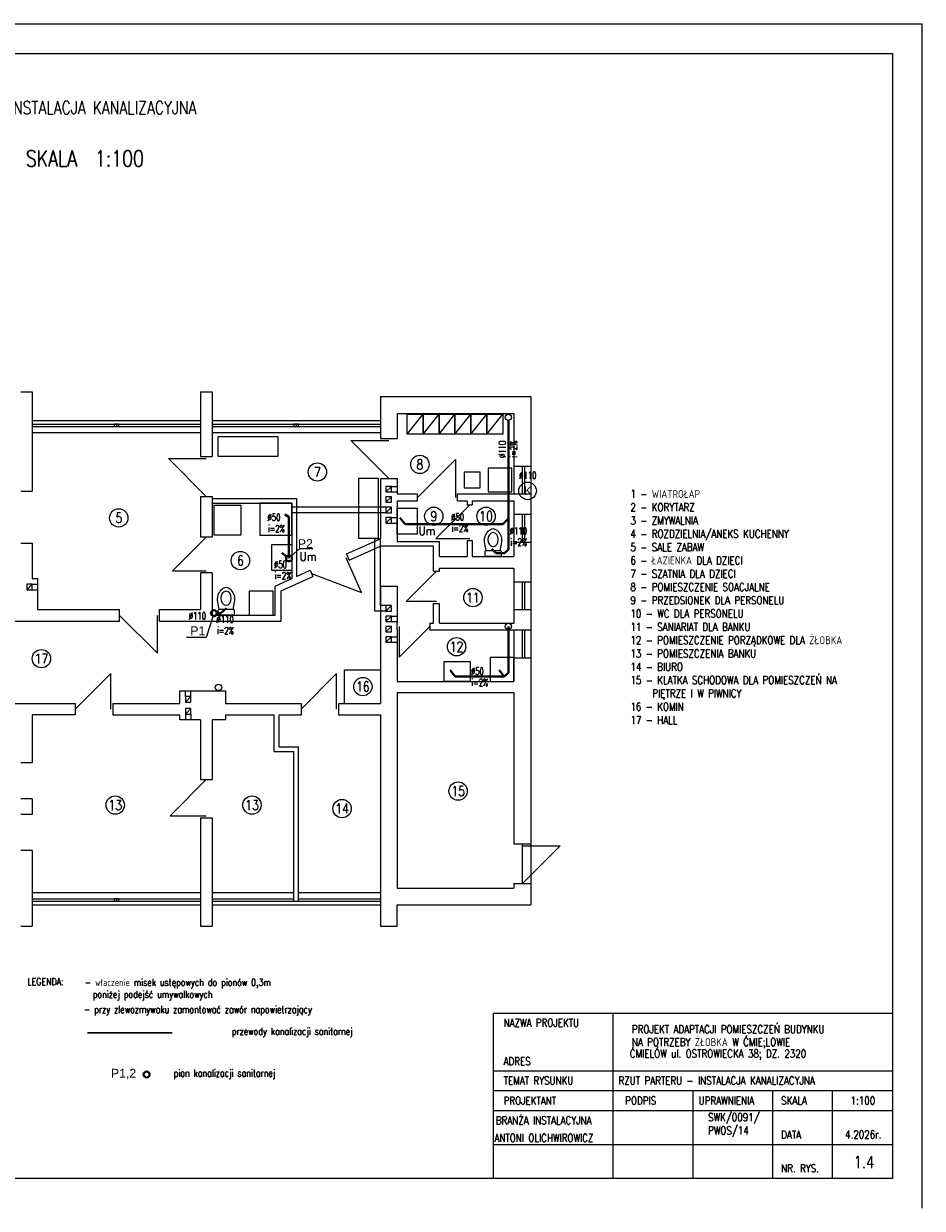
# Model space of a CAD drawing. Header units: centimetres. Extents: x 16800 to 40740, y -5708 to 2993.
# Tile 13 of 34: x 24902 to 27155, y -68 to 2902. Entities that reach past the tile are written whole.
import ezdxf
from ezdxf.enums import TextEntityAlignment as Align

# ---------------------------------------------------------------- set-up
doc = ezdxf.new("R2010")
doc.units = ezdxf.units.CM
doc.header["$MEASUREMENT"] = 0
doc.layers.get('defpoints').update_dxf_attribs({"color": 6})
for name, color, linetype, lineweight in [('ELEKTRYKA', 7, 'Continuous', 35), ('is_co_opis', 7, 'Continuous', 30), ('kanalizacja', 2, 'Continuous', 30), ('linia pomocnicza', 7, 'Continuous', 18), ('linia widokowa', 8, 'Continuous', 25), ('opisy', 7, 'Continuous', 18), ('wymiary', 7, 'Continuous', 18)]:
    doc.layers.add(name, color=color, linetype=linetype, lineweight=lineweight)
for name, color, linetype in [('LINIE_PRZEKROJOWE', 7, 'Continuous'), ('napisy', 7, 'Continuous'), ('RZUT_PARTERU', 7, 'Continuous'), ('TEXT', 7, 'Continuous')]:
    doc.layers.add(name, color=color, linetype=linetype)
doc.styles.add('Arial', font='arial.ttf', dxfattribs={"height": 150})
doc.styles.add('OZD_C', font='romans.shx', dxfattribs={"width": 0.8})
doc.styles.get("Standard").update_dxf_attribs({"font": 'romanc.shx', "width": 0.8})

# ---------------------------------------------------------------- blocks, each defined once
blk = doc.blocks.new('KIBEL')
at = {"layer": 'RZUT_PARTERU', "color": 1, "linetype": 'Continuous'}
for p, q in [((35, 0), (-35, 0)), ((-40, -5), (-40, -25)), ((-35, -30), (35, -30)), ((40, -25), (40, -5))]:
    blk.add_line(p, q, dxfattribs=at)
for centre, start, end in [((-35, -5), 90, 180), ((-35, -25), 180, 270), ((35, -5), 0, 90), ((35, -25), 270, 0)]:
    blk.add_arc(centre, 5, start, end, dxfattribs=at)
blk.add_ellipse((0, -85), major_axis=(0, -35), ratio=0.742857, dxfattribs=at)
at = {"layer": 'RZUT_PARTERU', "color": 1, "linetype": 'Continuous', "start_tangent": (-0.126873, -0.991919), "end_tangent": (-0.115501, 0.993307)}
blk.add_spline([(-35, -30), (-40, -100), (0, -140), (40, -100), (35, -30)], degree=3, dxfattribs=at)
blk = doc.blocks.new('miska_ustępowa')
at = {"layer": 'LINIE_PRZEKROJOWE', "linetype": 'Continuous'}
blk.add_blockref('KIBEL', (0, 0), dxfattribs=at)

msp = doc.modelspace()

# ---------------------------------------------------------------- linework, layer by layer
at = {"layer": 'defpoints'}
for p, q in [((22955, 2902), (27155, 2902)), ((27155, -68), (27155, 2902)), ((23030, 2827), (27080, 2827)), ((27080, 2827), (27080, 7)), ((27080, 7), (23030, 7))]:
    msp.add_line(p, q, dxfattribs=at)
at = {"layer": 'kanalizacja', "color": 26}
msp.add_line((25061.694, 372.317), (25273.565, 372.317), dxfattribs=at)
at = {"layer": 'linia pomocnicza'}
for p, q in [((25863, 1873), (25903, 1923)), ((25903, 1873), (25943, 1923)), ((25943, 1873), (25983, 1923)), ((25983, 1873), (26023, 1923)), ((26023, 1873), (26063, 1923)), ((26063, 1873), (26103, 1923)), ((24923, 1898), (25345, 1898)), ((24923, 1892), (25345, 1892)), ((25374, 1898), (25796, 1898)), ((25374, 1892), (25796, 1892)), ((25817, 1762), (25722, 1857)), ((25722, 1857), (25817, 1857)), ((25359.5, 1717), (25264.5, 1812)), ((25264.5, 1812), (25359.5, 1812)), ((25889, 1714.5), (25984, 1809.5)), ((25984, 1809.5), (25984, 1714.5)), ((26152, 1723), (26152, 1793)), ((26158, 1723), (26158, 1793)), ((25824, 1742), (25838, 1742)), ((25824, 1728), (25838, 1728)), ((26020, 1696), (25935, 1611)), ((25810, 1690), (25574, 1690)), ((25810, 1676), (25574, 1676)), ((25824, 1664), (25838, 1664)), ((26115.123, 1686.838), (26115.123, 1686.838)), ((26115.123, 1677.528), (26115.123, 1677.528)), ((26152, 1602), (26152, 1672)), ((26158, 1602), (26158, 1672)), ((25824, 1650), (25838, 1650)), ((25359.5, 1615), (25274.5, 1530)), ((25782, 1429), (25782, 1610.633)), ((25796, 1610.633), (25782, 1610.633)), ((25796, 1443), (25796, 1610.633)), ((25935, 1611), (26020, 1611)), ((25572.258, 1566.644), (25593.875, 1586.498)), ((25593.875, 1586.498), (25626.673, 1586.498)), ((25748.73, 1475.983), (25709.84, 1562.658)), ((25274.5, 1530), (25359.5, 1530)), ((25623.165, 1523.768), (25748.73, 1475.983)), ((25860.5, 1453), (25936.5, 1529)), ((24923, 1497), (24936, 1497)), ((26152, 1433), (26152, 1503)), ((26158, 1433), (26158, 1503)), ((24923, 1483), (24936, 1483)), ((25810, 1429), (25782, 1429)), ((25810, 1443), (25796, 1443)), ((25936.5, 1453), (25860.5, 1453)), ((25142, 1418.5), (25237, 1323.5)), ((25237, 1323.5), (25237, 1418.5)), ((25376.346, 1417.177), (25359.433, 1362.911)), ((25824, 1417), (25838, 1417)), ((25824, 1403), (25838, 1403)), ((25843, 1390.5), (25843, 1313.5)), ((25843, 1313.5), (25920, 1390.5)), ((26152, 1312), (26152, 1382)), ((26158, 1312), (26158, 1382)), ((25359.433, 1362.911), (25309.597, 1362.911)), ((25824, 1365), (25838, 1365)), ((25824, 1351), (25838, 1351)), ((25120, 1272.5), (25031, 1183.5)), ((25120, 1183.5), (25120, 1272.5)), ((25686, 1272.5), (25597, 1183.5)), ((25686, 1183.5), (25686, 1272.5)), ((25307, 1215), (25307, 1229)), ((25321, 1215), (25321, 1229)), ((25307, 1171), (25307, 1157)), ((25321, 1171), (25321, 1157)), ((25359.5, 1007), (25268.5, 916)), ((25268.5, 916), (25359.5, 916)), ((26152, 841), (26247, 841)), ((26247, 841), (26152, 746)), ((24923, 708), (25345, 708)), ((24923, 702), (25345, 702)), ((25374, 708), (25579, 708)), ((25374, 702), (25579, 702)), ((25591, 708), (25796, 708)), ((25591, 702), (25796, 702))]:
    msp.add_line(p, q, dxfattribs=at)
for points in [[(25863, 1923), (25903, 1923), (25903, 1873), (25863, 1873), (25863, 1923)], [(25903, 1923), (25943, 1923), (25943, 1873), (25903, 1873), (25903, 1923)], [(25943, 1923), (25983, 1923), (25983, 1873), (25943, 1873), (25943, 1923)], [(25983, 1923), (26023, 1923), (26023, 1873), (25983, 1873), (25983, 1923)], [(26023, 1923), (26063, 1923), (26063, 1873), (26023, 1873), (26023, 1923)], [(26063, 1923), (26103, 1923), (26103, 1873), (26063, 1873), (26063, 1923)], [(25389, 1867), (25539, 1867), (25539, 1817), (25389, 1817), (25389, 1867)], [(26126, 1728), (26126, 1788), (26066, 1788), (26066, 1728), (26126, 1728)], [(25791, 1762), (25741, 1762), (25741, 1612), (25791, 1612), (25791, 1762)], [(26046, 1758), (26046, 1778), (26006, 1778), (26006, 1738), (26046, 1738), (26046, 1758)], [(25379, 1695), (25446, 1695), (25446, 1620), (25379, 1620), (25379, 1695)], [(25574, 1700), (25494, 1700), (25494, 1620), (25574, 1620), (25574, 1700)], [(25838, 1687.5), (25888, 1687.5), (25888, 1622.5), (25838, 1622.5), (25838, 1687.5)], [(25524, 1596), (25574, 1596), (25574, 1531), (25524, 1531), (25524, 1596)], [(25526.964, 1419), (25526.964, 1479), (25466.964, 1479), (25466.964, 1419), (25526.964, 1419)], [(26131, 1313), (26071, 1313), (26071, 1253), (26131, 1253), (26131, 1313)], [(26021, 1303), (26021, 1253), (25956, 1253), (25956, 1303), (26021, 1303)]]:
    msp.add_lwpolyline(points, dxfattribs=at)
for centre in [(25895, 1797), (25638, 1778), (25140, 1663), (25930, 1667), (26061, 1667), (25445, 1556), (26028, 1463), (25987, 1340), (24946, 1310), (25752, 1240), (25991, 978), (25131, 943), (25474, 943), (25700, 934)]:
    msp.add_circle(centre, 23, dxfattribs=at)
at = {"layer": 'linia widokowa'}
for p, q in [((24894, 1979), (24923, 1979)), ((24923, 1979), (24923, 1730)), ((25345, 1979), (25345, 1817)), ((25345, 1979), (25374, 1979)), ((25374, 1979), (25374, 1817)), ((25796, 1967), (25796, 1862)), ((25796, 1967), (26173, 1967)), ((26173, 1967), (26173, 693)), ((24923, 1907), (25345, 1907)), ((25374, 1907), (25796, 1907)), ((25838, 1925), (25838, 1862)), ((25838, 1925), (26131, 1925)), ((26131, 1925), (26131, 1723)), ((24923, 1877), (25345, 1877)), ((25134, 1898), (25134, 1892)), ((25374, 1877), (25796, 1877)), ((25585, 1898), (25585, 1892)), ((25796, 1862), (25838, 1862)), ((25345, 1817), (25374, 1817)), ((26131, 1793), (26173, 1793)), ((25796, 1762), (25796, 1610.633)), ((25796, 1762), (25838, 1762)), ((25838, 1762), (25838, 1723)), ((24894, 1730), (24923, 1730)), ((25810, 1728), (25824, 1742)), ((25838, 1723), (25889, 1723)), ((25889, 1706), (25889, 1723)), ((25989, 1723), (26131, 1723)), ((25989, 1706), (25989, 1723)), ((26131, 1723), (26173, 1723)), ((25345, 1717), (25345, 1615)), ((25345, 1717), (25374, 1717)), ((25374, 1717), (25374, 1615)), ((25374, 1712), (25586, 1712)), ((25374, 1700), (25574, 1700)), ((25574, 1700), (25574, 1511.024)), ((25586, 1712), (25586, 1516.408)), ((25810, 1702), (25824, 1716)), ((25838, 1706), (25838, 1604)), ((25838, 1706), (25889, 1706)), ((25989, 1706), (26014, 1706)), ((26014, 1706), (26014, 1696)), ((26014, 1696), (26026, 1696)), ((26026, 1706), (26026, 1696)), ((26026, 1706), (26131, 1706)), ((26131, 1706), (26131, 1566)), ((25810, 1676), (25824, 1690)), ((25810, 1650), (25824, 1664)), ((26131, 1672), (26173, 1672)), ((25374, 1615), (25345, 1615)), ((25710.922, 1572.46), (25796, 1610.633)), ((25838, 1604), (25944, 1604)), ((25944, 1566), (25944, 1604)), ((26014, 1606), (26014, 1566)), ((26014, 1606), (26026, 1606)), ((26026, 1606), (26026, 1566)), ((24894, 1600), (24923, 1600)), ((24923, 1600), (24923, 1511)), ((25717.882, 1556.949), (25796, 1592)), ((25929, 1592), (25796, 1592)), ((25929, 1529), (25929, 1592)), ((26131, 1602), (26173, 1602)), ((25710.922, 1572.46), (25717.882, 1556.949)), ((25944, 1566), (26014, 1566)), ((26026, 1566), (26131, 1566)), ((25345, 1525), (25345, 1433)), ((25374, 1525), (25345, 1525)), ((25374, 1525), (25374, 1419)), ((25546.964, 1480.26), (25626.645, 1516.012)), ((25586, 1516.408), (25619.686, 1531.523)), ((25619.686, 1531.523), (25626.645, 1516.012)), ((25929, 1529), (25944, 1529)), ((25944, 1537), (26131, 1537)), ((25944, 1529), (25944, 1537)), ((26131, 1537), (26131, 1399)), ((24923, 1511), (24936, 1511)), ((24936, 1511), (24936, 1433)), ((25531.964, 1492.163), (25574, 1511.024)), ((25531.964, 1419), (25531.964, 1492.163)), ((25796, 1492), (25796, 1198)), ((25796, 1492), (25838, 1492)), ((25838, 1492), (25838, 1399)), ((26131, 1503), (26173, 1503)), ((25546.964, 1404), (25546.964, 1480.26)), ((24936, 1433), (25142, 1433)), ((25142, 1404), (25142, 1433)), ((25242, 1433), (25345, 1433)), ((25242, 1404), (25242, 1433)), ((25810, 1429), (25824, 1443)), ((25929, 1399), (25929, 1448)), ((25929, 1448), (25944, 1448)), ((25944, 1399), (25944, 1448)), ((26131, 1433), (26173, 1433)), ((24683, 1404), (25142, 1404)), ((25242, 1404), (25377, 1404)), ((25374, 1419), (25531.964, 1419)), ((25377, 1404), (25546.964, 1404)), ((25810, 1403), (25824, 1417)), ((25838, 1384), (25838, 1399)), ((25920, 1399), (25929, 1399)), ((25920, 1399), (25920, 1382)), ((25944, 1399), (26131, 1399)), ((25810, 1377), (25824, 1391)), ((25838, 1384), (25838, 1253)), ((25920, 1382), (26131, 1382)), ((26131, 1382), (26131, 1253)), ((26131, 1382), (26173, 1382)), ((25810, 1351), (25824, 1365)), ((26131, 1312), (26173, 1312)), ((25706, 1198), (25706, 1282)), ((25706, 1282), (25796, 1282)), ((25838, 1253), (26131, 1253)), ((25293, 1198), (25293, 1229)), ((25293, 1229), (25408, 1229)), ((25408, 1229), (25408, 1198)), ((25838, 1225), (25838, 735)), ((25838, 1225), (26131, 1225)), ((26131, 1225), (26131, 846)), ((24813, 1198), (25031, 1198)), ((25031, 1198), (25031, 1169)), ((25125, 1198), (25293, 1198)), ((25125, 1198), (25125, 1169)), ((25408, 1198), (25597, 1198)), ((25597, 1198), (25597, 1169)), ((25691, 1198), (25796, 1198)), ((25691, 1198), (25691, 1169)), ((24923, 1169), (24923, 1049)), ((25031, 1169), (24923, 1169)), ((25125, 1169), (25293, 1169)), ((25408, 1169), (25530, 1169)), ((25530, 1077), (25530, 1169)), ((25542, 1169), (25597, 1169)), ((25542, 1089), (25542, 1169)), ((25691, 1169), (25796, 1169)), ((25796, 1169), (25796, 693)), ((25345, 1157), (25345, 1007)), ((25374, 1157), (25374, 1007)), ((25530, 1077), (25579, 1077)), ((25542, 1089), (25591, 1089)), ((25579, 702), (25579, 1077)), ((25591, 702), (25591, 1089)), ((24923, 1049), (24894, 1049)), ((25345, 1007), (25374, 1007)), ((24923, 959), (24894, 959)), ((24923, 959), (24923, 919)), ((24923, 919), (24894, 919)), ((25345, 911), (25345, 693)), ((25345, 911), (25374, 911)), ((25374, 911), (25374, 693)), ((26131, 846), (26173, 846)), ((26152, 746), (26152, 846)), ((24923, 829), (24894, 829)), ((24923, 829), (24923, 693)), ((26131, 746), (26131, 735)), ((26131, 746), (26173, 746)), ((25345, 723), (24923, 723)), ((25579, 723), (25374, 723)), ((25796, 723), (25591, 723)), ((25838, 735), (26131, 735)), ((24923, 693), (25345, 693)), ((24923, 693), (24923, 639)), ((25134, 708), (25134, 702)), ((25345, 693), (25345, 639)), ((25374, 693), (25796, 693)), ((25374, 693), (25374, 639)), ((25579, 702), (25591, 702)), ((25796, 693), (25796, 639)), ((25838, 693), (26173, 693)), ((25838, 639), (25838, 693)), ((24894, 639), (24923, 639)), ((25345, 639), (25374, 639)), ((25796, 639), (25838, 639)), ((26080, 421.381), (27080, 421.381)), ((26080, 7), (26080, 421.381)), ((26380, 7), (26380, 421.381)), ((27080, 421.381), (27080, 7)), ((26080, 277), (27080, 277)), ((26080, 227), (27080, 227)), ((26580, 7), (26580, 227)), ((26780, 7), (26780, 227)), ((26930, 7), (26930, 227)), ((26080, 177), (27080, 177)), ((26080, 92), (27080, 92)), ((27080, 7), (26080, 7))]:
    msp.add_line(p, q, dxfattribs=at)
for points in [[(25134, 1898), (25128, 1898), (25128, 1892), (25140, 1892), (25140, 1898), (25134, 1898)], [(25585, 1898), (25579, 1898), (25579, 1892), (25591, 1892), (25591, 1898), (25585, 1898)], [(25824, 1735), (25824, 1742), (25810, 1742), (25810, 1728), (25824, 1728), (25824, 1735)], [(25824, 1709), (25824, 1716), (25810, 1716), (25810, 1702), (25824, 1702), (25824, 1709)], [(25824, 1683), (25824, 1690), (25810, 1690), (25810, 1676), (25824, 1676), (25824, 1683)], [(25824, 1657), (25824, 1664), (25810, 1664), (25810, 1650), (25824, 1650), (25824, 1657)], [(24923, 1490), (24923, 1497), (24909, 1497), (24909, 1483), (24923, 1483), (24923, 1497), (24909, 1483)], [(25824, 1436), (25824, 1443), (25810, 1443), (25810, 1429), (25824, 1429), (25824, 1436)], [(25824, 1410), (25824, 1417), (25810, 1417), (25810, 1403), (25824, 1403), (25824, 1410)], [(25824, 1384), (25824, 1391), (25810, 1391), (25810, 1377), (25824, 1377), (25824, 1384)], [(25824, 1358), (25824, 1365), (25810, 1365), (25810, 1351), (25824, 1351), (25824, 1358)], [(25321, 1208), (25321, 1215), (25307, 1215), (25307, 1201), (25321, 1201), (25321, 1215), (25307, 1201)], [(25345, 1157), (25293, 1157), (25293, 1169)], [(25307, 1178), (25307, 1171), (25321, 1171), (25321, 1185), (25307, 1185), (25307, 1171), (25321, 1185)], [(25408, 1169), (25408, 1157), (25374, 1157)], [(25134, 708), (25128, 708), (25128, 702), (25140, 702), (25140, 708), (25134, 708)]]:
    msp.add_lwpolyline(points, dxfattribs=at)
for centre in [(26117, 1915), (26117, 1391), (25390, 1238)]:
    msp.add_circle(centre, 8, dxfattribs=at)
at = {"layer": 'napisy', "ltscale": 0.05}
msp.add_circle((26165.125, 1730.651), 22.003, dxfattribs=at)
at = {"layer": 'wymiary', "color": 14, "lineweight": 40, "ltscale": 50}
for p, q in [((26117, 1583.525), (26117, 1907)), ((25566.803, 1665.209), (25556.788, 1671.642)), ((25566.803, 1561.634), (25566.803, 1665.209)), ((25845.044, 1663.287), (25857.909, 1647.375)), ((25857.909, 1647.375), (26102.959, 1647.375)), ((26102.959, 1647.375), (26117, 1661.158)), ((25560.901, 1566.111), (25548.9, 1575.217)), ((26075.611, 1585.552), (26085.613, 1574.228)), ((26085.613, 1574.228), (26107.15, 1574.228)), ((26107.15, 1574.228), (26117, 1583.525)), ((25396.292, 1423.866), (25409.725, 1436.709)), ((25385.947, 1423.866), (25396.292, 1423.866)), ((26117, 1391), (26117, 1274.833)), ((25970.998, 1280.858), (25983.863, 1264.946)), ((26093.57, 1280.858), (26106.435, 1264.946)), ((25983.863, 1264.946), (26106.435, 1264.946)), ((26117, 1274.833), (26106.435, 1264.946))]:
    msp.add_line(p, q, dxfattribs=at)
for centre, radius in [((25566.803, 1561.634), 7.407), ((25378.55, 1424.249), 7.407), ((25209.716, 267.6), 7.497)]:
    msp.add_circle(centre, radius, dxfattribs=at)

# ---------------------------------------------------------------- block references
at = {"layer": 'linia pomocnicza', "xscale": -0.5, "yscale": 0.5, "zscale": 0.5, "rotation": 180}
for p in [(26078.5, 1566), (25409, 1419)]:
    msp.add_blockref('miska_ustępowa', p, dxfattribs=at)

# ---------------------------------------------------------------- texts
at = {"layer": 'ELEKTRYKA', "color": 0, "lineweight": 25, "char_height": 20, "attachment_point": 1}
for s, insert, width in [('BRANŻA INSTALACYJNA', (26085.412, 162.527), 299.96462), ('SWK/0091/\\PPWOS/14', (26617.649, 170.426), 88.40501), ('ANTONI OLICHWIROWICZ', (26081.945, 118.557), 299.96462)]:
    msp.add_mtext(s, dxfattribs=dict(at, insert=insert, width=width))
at = {"layer": 'is_co_opis', "color": 0, "lineweight": 30, "style": 'OZD_C', "width": 0.7}
for s, rotation, p in [('%%C110', 90, (26110.827, 1813.123)), ('i=2%%%', 89.547655, (26138.744, 1814.257)), ('i=2%%%', 359.547655, (25514.136, 1627.275)), ('i=2%%%', 359.547655, (25974.638, 1628.19)), ('i=2%%%', 359.547655, (26121.552, 1593.345)), ('i=2%%%', 359.547655, (25530.47, 1509.36)), ('i=2%%%', 359.547655, (25386.297, 1371.591)), ('i=2%%%', 359.547655, (26024.205, 1241.6))]:
    msp.add_text(s, height=18, rotation=rotation, dxfattribs=at).set_placement(p)
at = {"layer": 'is_co_opis', "color": 0, "lineweight": 18, "style": 'OZD_C', "width": 0.7}
for p in [(26143.875, 1760.56), (25315.646, 1408.27)]:
    msp.add_text('%%C110', height=18, dxfattribs=at).set_placement(p)
at = {"layer": 'is_co_opis', "color": 0, "lineweight": 30, "style": 'OZD_C'}
for s, height, width, p in [('%%C50', 18, 0.7, (25513.001, 1655.191)), ('%%C50', 18, 0.7, (25973.503, 1656.106)), ('Um ', 21.6, 0.880585, (25891.577, 1619.634)), ('%%C110', 18, 0.7, (26120.418, 1621.262)), ('Um ', 21.6, 0.880585, (25593.572, 1555.304)), ('%%C50', 18, 0.7, (25529.336, 1537.276)), ('%%C110', 18, 0.7, (25385.163, 1399.507)), ('%%C50', 18, 0.7, (26023.07, 1269.517))]:
    msp.add_text(s, height=height, dxfattribs=dict(at, width=width)).set_placement(p)
at = {"layer": 'is_co_opis', "color": 0, "lineweight": 18, "char_height": 18, "attachment_point": 3, "style": 'OZD_C'}
for s, insert, width in [('przewody kanalizacji sanitarnej', (25726.204, 384.677), 3957.82585), ('pion kanalizacji sanitarnej', (25532.51, 279.981), 4768.64991)]:
    msp.add_mtext(s, dxfattribs=dict(at, insert=insert, width=width))
at = {"layer": 'linia pomocnicza', "width": 0.8}
for s, p in [('8', (25895, 1797)), ('7', (25638, 1778)), ('5', (25140, 1663)), ('9', (25930, 1667)), ('10', (26061, 1667)), ('6', (25445, 1556)), ('11', (26028, 1463)), ('12', (25987, 1340)), ('17', (24946, 1310)), ('16', (25752, 1240)), ('15', (25991, 978)), ('13', (25131, 943)), ('13', (25474, 943)), ('14', (25700, 934))]:
    msp.add_text(s, height=25, dxfattribs=at).set_placement(p, align=Align.MIDDLE)
at = {"layer": 'linia pomocnicza', "insert": (26423, 1733), "char_height": 20, "attachment_point": 1}
msp.add_mtext_dynamic_manual_height_columns('1 - WIATROŁAP\\P2 - KORYTARZ\\P3 - ZMYWALNIA\\P4 - ROZDZIELNIA/ANEKS KUCHENNY\\P5 - SALE ZABAW\\P6 - ŁAZIENKA DLA DZIECI\\P7 - SZATNIA DLA DZIECI\\P8 - POMIESZCZENIE SOACJALNE\\P9 - PRZEDSIONEK DLA PERSONELU\\P10 - WC DLA PERSONELU\\P11 - SANIARIAT DLA BANKU\\P12 - POMIESZCZENIE PORZĄDKOWE DLA ŻŁOBKA\\P13 - POMIESZCZENIA BANKU\\P14 - BIURO\\P15 - KLATKA SCHODOWA DLA POMIESZCZEŃ NA\\P     PIĘTRZE I W PIWNICY\\P16 - KOMIN\\P17 - HALL', width=657.00001, gutter_width=100, heights=[0], dxfattribs=at)
at = {"layer": 'linia widokowa', "width": 0.8}
msp.add_text('SKALA  1:100', height=40, dxfattribs=at).set_placement((25055, 2564.095), align=Align.MIDDLE)
at = {"layer": 'napisy', "color": 7, "ltscale": 0.5, "style": 'Arial'}
for s, height, p in [('K', 21.988, (26155.786, 1720.115)), ('P2', 21.9879, (25589.06, 1587.623)), ('P1', 21.9879, (25319.432, 1368.909)), ('P1,2', 21.9879, (25120.41, 259.726))]:
    msp.add_text(s, height=height, dxfattribs=at).set_placement(p)
at = {"layer": 'opisy', "color": 0, "lineweight": 30, "width": 0.8}
msp.add_text('RZUT PARTERU - INSTALACJA KANALIZACYJNA', height=32, dxfattribs=at).set_placement((24546.755, 2675.566))
at = {"layer": 'opisy', "width": 0.8}
for s, p in [('NAZWA PROJEKTU', (26105, 387.381)), ('PROJEKT ADAPTACJI POMIESZCZEŃ BUDYNKU ', (26426.722, 371.003)), ('NA POTRZEBY ŻŁOBKA W ĆMIE;LOWIE', (26426.722, 338.622)), ('ĆMIELÓW ul. OSTROWIECKA 38; DZ. 2320', (26421.521, 309.776)), ('ADRES', (26105, 290.619)), ('TEMAT RYSUNKU', (26105, 242.238)), ('RZUT PARTERU - INSTALACJA KANALIZACYJNA', (26393, 242.238)), ('PROJEKTANT', (26105, 191.857)), ('PODPIS', (26410, 192)), ('UPRAWNIENIA', (26594, 192)), ('SKALA', (26801, 192)), ('DATA', (26801, 106.619)), ('NR. RYS.', (26801, 22.238))]:
    msp.add_text(s, height=20, dxfattribs=at).set_placement(p)
for s, p in [('1:100', (27006, 192)), ('4.2026r.', (27007, 107))]:
    msp.add_text(s, height=20, dxfattribs=at).set_placement(p, align=Align.CENTER)
at = {"layer": 'TEXT', "attachment_point": 1}
for s, insert, char_height, width in [('{\\Fromans.shx|c226;LEGENDA:}', (24910.777, 509.339), 18, 3243.38686), ('{\\Fromans.shx|c226;- właczenie misek ustępowych do pionów 0,3m\\P  poniżej podejść umywalkowych }', (25054.775, 507.375), 18, 11813.77079), ('{\\Fromans.shx|c226;- przy zlewozmywaku zamontować zawór napowietrzający }', (25052.285, 439.528), 18, 10831.34298), ('1.4', (26982.983, 62.587), 30, 391.29633)]:
    msp.add_mtext(s, dxfattribs=dict(at, insert=insert, char_height=char_height, width=width))

doc.saveas('drawing.dxf')
